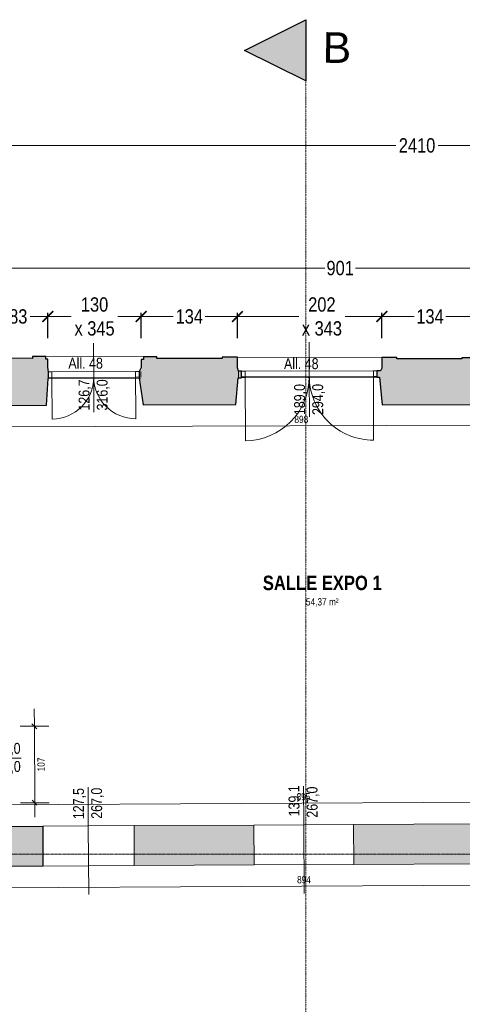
# Model space of a CAD drawing. Extents: x -6068 to 35118, y -17738 to 67348.
# Tile 183 of 243: x 657 to 1274, y 14640 to 16015. Entities that reach past the tile are written whole.
import ezdxf
from ezdxf.enums import TextEntityAlignment as Align

# ---------------------------------------------------------------- set-up
doc = ezdxf.new("R2010")
doc.units = 0
doc.header["$LTSCALE"] = 15
for name, pattern in [('AXES', [50.8, 31.75, -6.35, 6.35, -6.35]), ('Continua', [0]), ('Cui_CONTINU', [0])]:
    doc.linetypes.add(name, pattern=pattern)
doc.layers.get('0').update_dxf_attribs({"linetype": 'CONTINUOUS'})
doc.layers.get('DEFPOINTS').update_dxf_attribs({"linetype": 'CONTINUOUS'})
for name, color, linetype, lineweight, true_color in [('Baie Architectural - Mesures - NIVEAUX - Style par défaut', 7, 'Continua', 0, 0x000000), ('Baie Architectural - Seuil - NIVEAUX - Style par défaut', 7, 'Continua', 0, 0x000000), ('EDL-Mesures et Cotes', 7, 'Continua', 0, 0xc0c0c0), ('Enveloppe - NIVEAUX - Style par défaut', 7, 'Continua', 0, 0x000000), ('Fenêtre - Cadre - NIVEAUX - Style par défaut', 7, 'Continua', 0, 0x000000), ('Fenêtre - Mesures - NIVEAUX - Style par défaut', 7, 'Continua', 0, 0x000000), ('Fenêtre - Ouvertures - NIVEAUX - Style par défaut', 7, 'Continua', 0, 0x000000), ('Fenêtre - Seuil - NIVEAUX - Style par défaut', 7, 'Continua', 0, 0x000000), ('Pièce - Notes - NIVEAUX - Style par défaut', 7, 'Continua', 0, 0x000000), ('Porte - Mesures - NIVEAUX - Style par défaut', 7, 'Continua', 0, 0x000000)]:
    doc.layers.add(name, color=color, linetype=linetype, lineweight=lineweight, true_color=true_color)
for name, color, linetype in [('EDL_RDC murs & cloisons', 5, 'CONTINUOUS'), ('Marques - Coupes', 7, 'CONTINUOUS'), ('PIS-CONTOURS', 44, 'CONTINUOUS'), ('PIS-coupe', 254, 'CONTINUOUS'), ('PIS-fond de plan', 7, 'Cui_CONTINU')]:
    doc.layers.add(name, color=color, linetype=linetype)
doc.styles.add('Arial Narrow', font='ARIALN.TTF')
doc.styles.add('Arial Narrow Bold', font='ARIALNB.TTF')
doc.styles.add('MtXpl_Arial_Narrow', font='ARIALN.TTF')
doc.styles.add('STYLE_GENERE_1', font='arial.ttf')
doc.dimstyles.new('Côtes (ech cm) PIS', dxfattribs={"dimscale": 0, "dimtxt": 20, "dimasz": 15, "dimexe": 5, "dimexo": 5, "dimgap": 5, "dimtad": 0, "dimtih": 1, "dimtoh": 1, "dimdec": 0, "dimtxsty": 'Arial Narrow', "dimblk": 'ARCHTICK', "dimcen": 0, "dimclrd": 256, "dimclre": 256, "dimclrt": 256, "dimadec": 0, "dimazin": 0, "dimtfac": 1, "dimtdec": 0, "dimtmove": 2, "dimatfit": 3, "dimfxl": 30, "dimfxlon": 1, "dimlwd": 0, "dimarcsym": 0})

# ---------------------------------------------------------------- blocks, each defined once
blk = doc.blocks.new('EDL_RDC_2025 09 17')
at = {"linetype": 'Continuous', "ltscale": 0.08}
h = blk.add_hatch(color=9, dxfattribs=at)
h.dxf.hatch_style = 1
h.paths.add_polyline_path([(1296.2, -186.6), (1300.9, -186.5), (1300.8, -177.5), (1296.5, -177.6), (1296.5, -164), (1293.5, -163.9), (1293.5, -159.9), (1274, -159.9), (1274, -161.5), (1183, -161.3), (1183, -159.7), (1162.3, -159.6), (1162.3, -174.6), (1160.2, -178.1), (1155.4, -178.1), (1155.4, -186.1), (1155.4, -187.1), (1158.9, -187.1), (1162.5, -225.5), (1291.9, -225.1)])
at = {"layer": 'EDL_RDC murs & cloisons', "linetype": 'Continuous', "ltscale": 0.08}
h = blk.add_hatch(color=9, dxfattribs=at)
h.dxf.hatch_style = 1
h.paths.add_polyline_path([(497.4, -563.7), (497.5, -573.7), (501.2, -573.7), (501.4, -618.7), (548.4, -618.5), (548.6, -675.3), (597.2, -674.9), (597.2, -673.1), (604.5, -673), (604.4, -663.6), (604.1, -627.2), (602.1, -408.8), (600.6, -226.7), (693.9, -226.4), (696.5, -188.8), (696.7, -188.8), (696.7, -179.8), (696, -173.1), (696, -162.1), (693, -162.1), (693, -158.1), (674.5, -158.1), (674.5, -160.8), (611.6, -160.7), (611.9, -61.7), (613.3, -61.7), (613.6, -7.8), (562.7, -7.8), (562.7, -10.4), (397.2, -10), (397.2, -7.6), (378.2, -7.6), (378.2, -11.6), (375.2, -11.6), (375.2, -22.6), (374, -31.7), (363.3, -31.7), (363.4, -40.7), (372.5, -40.7), (377.2, -77.2), (538.2, -76.2), (538.8, -218), (540.3, -562.5), (501.6, -563.7)])
h = blk.add_hatch(color=9, dxfattribs=at)
h.dxf.hatch_style = 1
h.paths.add_polyline_path([(829.3, -158.5), (829.3, -162.5), (826.3, -162.5), (826.3, -173.5), (823.4, -179.3), (823.4, -188.3), (829.1, -225.9), (958.3, -225.4), (961.5, -187.8), (966.4, -187.8), (966.4, -178.8), (962.2, -178.8), (960.5, -174.2), (960.5, -159.2), (939.2, -159.1), (939.2, -161.1), (848.3, -161), (848.3, -158.5), (829.3, -158.5)])
h = blk.add_hatch(color=9, dxfattribs=at)
h.dxf.hatch_style = 1
h.paths.add_polyline_path([(-96.7, -956), (-81.7, -956.1), (-74.2, -959.9), (-65.2, -959.8), (-65.2, -964.3), (-35.1, -966.4), (-35.3, -1055.4), (188.7, -1057.4), (365.4, -1057.9), (550.3, -1058.1), (550.2, -1033.7), (585.6, -1033.6), (585.3, -902.8), (549.9, -902.9), (549.8, -870.8), (549.5, -870.8), (549.1, -782.3), (597.7, -781.9), (597.7, -766.1), (605.3, -766), (605.7, -814.5), (688.8, -814.1), (689.1, -869.9), (606.2, -870.3), (606.3, -902.7), (606.3, -1033.5), (606.3, -1084), (607.3, -1304.4), (550.9, -1304.6), (550.9, -1305.1), (547.2, -1305.1), (547.2, -1298.1), (550.9, -1298.1), (550.6, -1191.1), (550.3, -1084), (365, -1084), (364.8, -1120.8), (190.8, -1120.2), (190.7, -1126.4), (185.5, -1126.3), (185.5, -1120.1), (143.7, -1120.3), (143.8, -1146.1), (143.9, -1172.2), (114.1, -1176.3), (114.1, -1167.2), (98.1, -1167), (87.1, -1166.8), (87.1, -1163.8), (83.1, -1163.8), (83.4, -1144.3), (86, -1144.4), (86.6, -1112.2), (-45.2, -1111.9), (-45.2, -1114.6), (-96.8, -1113.9), (-96.7, -1064.3), (-94.4, -1064.3), (-94.4, -976.8), (-96.8, -976.8), (-96.7, -956)])
h = blk.add_hatch(color=9, dxfattribs=at)
h.dxf.hatch_style = 1
h.paths.add_polyline_path([(1290.8, -810.9), (1122.8, -811.7), (1123.1, -867.6), (1291.1, -866.7)])
h = blk.add_hatch(color=9, dxfattribs=at)
h.dxf.hatch_style = 1
h.paths.add_polyline_path([(983.7, -812.5), (816.3, -813.4), (816.6, -869.2), (984, -868.3)])
at = {"layer": 'Baie Architectural - Mesures - NIVEAUX - Style par défaut', "color": 103, "linetype": 'Continua', "lineweight": 13, "ltscale": 0.1, "true_color": 0x49c386}
for p, q in [((752.5, -813.7), (752.3, -759.8)), ((1053.3, -812.1), (1053, -758.2)), ((752.5, -813.7), (753.1, -909.6)), ((1053.3, -812.1), (1053.8, -908))]:
    blk.add_line(p, q, dxfattribs=at)
at = {"layer": 'Baie Architectural - Seuil - NIVEAUX - Style par défaut', "color": 103, "linetype": 'Continua', "lineweight": 5, "ltscale": 0.1, "true_color": 0x49c386}
for p, q in [((829.3, -158.5), (693, -158.1)), ((1162.3, -159.6), (960.5, -159.2)), ((696.7, -188.8), (825.9, -188.3)), ((962.3, -187.8), (1155.4, -187.1)), ((816.3, -813.4), (688.8, -814.1)), ((1122.8, -811.7), (983.7, -812.5)), ((689.1, -869.9), (816.6, -869.2)), ((984, -868.3), (1123.1, -867.6))]:
    blk.add_line(p, q, dxfattribs=at)
at = {"layer": 'EDL-Mesures et Cotes', "color": 9, "linetype": 'Continua', "lineweight": 5, "ltscale": 0.1, "true_color": 0xc0c0c0}
for p, q in [((600.7, -256.7), (1499, -253.4)), ((677.3, -674.5), (677.1, -650.5)), ((697.3, -674.4), (657.3, -674.6)), ((677.3, -674.5), (677.8, -781.5)), ((1500.2, -779.7), (605.5, -784.5)), ((697.8, -781.4), (657.8, -781.6)), ((677.8, -781.5), (677.9, -801.5)), ((606.3, -900.3), (1500.7, -895.6))]:
    blk.add_line(p, q, dxfattribs=at)
at = {"layer": 'EDL-Mesures et Cotes', "color": 9, "linetype": 'Continua', "lineweight": 20, "ltscale": 0.1, "true_color": 0xc0c0c0}
for p, q in [((680.8, -678), (673.7, -671)), ((674.2, -778), (681.3, -785))]:
    blk.add_line(p, q, dxfattribs=at)
at = {"layer": 'EDL_RDC murs & cloisons', "linetype": 'Continuous', "ltscale": 0.08}
for points in [[(600.6, -226.7), (693.9, -226.4), (696.5, -188.8), (696.7, -188.8), (696.7, -179.8), (696, -173.1), (696, -162.1), (693, -162.1), (693, -158.1), (674.5, -158.1), (674.5, -160.8), (611.6, -160.7)], [(605.7, -814.5), (688.8, -814.1), (689.1, -869.9), (606.2, -870.3)]]:
    blk.add_lwpolyline(points, dxfattribs=at)
for points in [[(829.3, -158.5), (829.3, -162.5), (826.3, -162.5), (826.3, -173.5), (823.4, -179.3), (823.4, -188.3), (829.1, -225.9), (958.3, -225.4), (961.5, -187.8), (966.4, -187.8), (966.4, -178.8), (962.2, -178.8), (960.5, -174.2), (960.5, -159.2), (939.2, -159.1), (939.2, -161.1), (848.3, -161), (848.3, -158.5), (829.3, -158.5)], [(1183, -159.7), (1162.3, -159.6), (1162.3, -174.6), (1160.2, -178.1), (1155.4, -178.1), (1155.4, -187.1), (1158.9, -187.1), (1162.5, -225.5), (1291.9, -225.1), (1296.2, -186.6), (1300.9, -186.5), (1300.9, -177.5), (1296.5, -177.6), (1296.5, -164), (1293.5, -163.9), (1293.5, -159.9), (1274, -159.9), (1274, -161.5), (1183, -161.3), (1183, -159.7)]]:
    blk.add_lwpolyline(points, close=True, dxfattribs=at)
at = {"layer": 'EDL_RDC murs & cloisons', "linetype": 'Continua', "lineweight": 20, "ltscale": 0.1}
for points in [[(1290.8, -810.9), (1122.8, -811.7), (1123.1, -867.6), (1291.1, -866.7)], [(983.7, -812.5), (816.3, -813.4), (816.6, -869.2), (984, -868.3)]]:
    blk.add_lwpolyline(points, close=True, dxfattribs=at)
at = {"layer": 'Enveloppe - NIVEAUX - Style par défaut', "color": 18, "linetype": 'Continua', "lineweight": 20, "ltscale": 0.1, "true_color": 0x000000}
for p, q in [((674.5, -160.8), (611.6, -160.7)), ((693, -158.1), (674.5, -158.1)), ((674.5, -158.1), (674.5, -160.8)), ((693, -162.1), (693, -158.1)), ((696, -162.1), (693, -162.1)), ((696, -173.1), (696, -162.1)), ((826.3, -162.5), (826.3, -173.5)), ((829.3, -162.5), (826.3, -162.5)), ((848.3, -158.5), (829.3, -158.5)), ((829.3, -158.5), (829.3, -162.5)), ((848.3, -161), (848.3, -158.5)), ((939.2, -161.1), (848.3, -161)), ((960.5, -159.2), (939.2, -159.1)), ((939.2, -159.1), (939.2, -161.1)), ((960.5, -174.2), (960.5, -159.2)), ((1183, -159.7), (1162.3, -159.6)), ((1162.3, -159.6), (1162.3, -174.6)), ((1183, -161.3), (1183, -159.7)), ((1274, -161.5), (1183, -161.3)), ((1274, -159.9), (1274, -161.5)), ((1293.5, -159.9), (1274, -159.9)), ((1155.4, -178.1), (1155.4, -187.1)), ((693.9, -226.4), (696.5, -188.8)), ((696.5, -188.8), (696.7, -188.8)), ((696.7, -188.8), (696.7, -179.8)), ((696.7, -179.8), (696.7, -187.8)), ((696.7, -188.8), (696.7, -179.8)), ((823.4, -179.3), (823.4, -188.3)), ((823.4, -188.3), (829.1, -225.9)), ((825.9, -187.3), (825.8, -179.3)), ((958.3, -225.4), (961.5, -187.8)), ((961.5, -187.8), (962.3, -187.8)), ((962.3, -187.8), (962.2, -178.8)), ((962.2, -178.8), (962.3, -186.8)), ((966.4, -187.8), (966.3, -178.8)), ((600.6, -226.7), (693.9, -226.4)), ((829.1, -225.9), (958.3, -225.4)), ((1162.5, -225.5), (1291.9, -225.1)), ((688.8, -814.1), (605.7, -814.5)), ((689.1, -869.9), (688.8, -814.1)), ((606.2, -870.3), (689.1, -869.9))]:
    blk.add_line(p, q, dxfattribs=at)
at = {"layer": 'Fenêtre - Cadre - NIVEAUX - Style par défaut', "color": 161, "linetype": 'Continua', "lineweight": 13, "ltscale": 0.1, "true_color": 0x7599ff}
for p, q in [((966.3, -178.8), (1155.4, -178.1)), ((1150.4, -178.1), (1155.4, -178.1)), ((1150.4, -186.1), (1150.4, -178.1)), ((1155.4, -178.1), (1155.4, -186.1)), ((1155.4, -178.1), (1155.4, -186.1)), ((696.7, -179.8), (823.4, -179.3)), ((696.7, -179.8), (701.7, -179.8)), ((696.7, -187.8), (696.7, -179.8)), ((696.7, -187.8), (696.7, -179.8)), ((823.4, -187.3), (696.7, -187.8)), ((701.7, -187.8), (696.7, -187.8)), ((701.7, -187.3), (701.7, -195.3)), ((818.4, -179.3), (823.4, -179.3)), ((818.4, -194.8), (818.4, -186.8)), ((823.4, -187.3), (818.4, -187.3)), ((823.4, -179.3), (823.4, -187.3)), ((823.4, -179.3), (823.4, -187.3)), ((966.3, -178.8), (971.3, -178.8)), ((966.4, -186.8), (966.3, -178.8)), ((966.4, -186.8), (966.3, -178.8)), ((1155.4, -186.1), (966.4, -186.8)), ((971.4, -186.8), (966.4, -186.8)), ((971.3, -178.8), (971.4, -186.8)), ((1155.4, -186.1), (1150.4, -186.1))]:
    blk.add_line(p, q, dxfattribs=at)
at = {"layer": 'Fenêtre - Mesures - NIVEAUX - Style par défaut', "color": 161, "linetype": 'Continua', "lineweight": 13, "ltscale": 0.1, "true_color": 0x7599ff}
for p, q in [((760.1, -189.6), (759.9, -139.6)), ((1060.9, -188.4), (1060.7, -138.4)), ((760, -182.1), (760.2, -236)), ((1060.9, -188.4), (1061.1, -242.4))]:
    blk.add_line(p, q, dxfattribs=at)
at = {"layer": 'Fenêtre - Ouvertures - NIVEAUX - Style par défaut', "color": 161, "linetype": 'Continua', "lineweight": 13, "ltscale": 0.1, "true_color": 0x7599ff}
for p, q in [((1060.9, -186.4), (1060.8, -178.4)), ((1060.9, -186.4), (1060.8, -178.4)), ((1150.4, -186.1), (1150.4, -178.1)), ((701.7, -187.8), (701.7, -179.8)), ((701.7, -187.3), (701.9, -245.6)), ((760.1, -195.1), (760.1, -187.1)), ((760.1, -195.1), (760.1, -187.1)), ((818.4, -187.3), (818.4, -179.3)), ((818.4, -179.3), (818.6, -245.2)), ((971.4, -186.8), (971.3, -178.8)), ((971.4, -186.3), (971.7, -275.8)), ((1150.4, -185.6), (1150.7, -275.1))]:
    blk.add_line(p, q, dxfattribs=at)
at = {"layer": 'Fenêtre - Ouvertures - NIVEAUX - Style par défaut', "color": 161, "linetype": 'Continua', "lineweight": 5, "ltscale": 0.1, "true_color": 0x7599ff}
for centre, radius, start, end in [((701.7, -187.3), 58.3, 270.2138, 0), ((818.4, -186.8), 58.3, 180, 270.2139), ((971.4, -186.3), 89.5, 270.2138, 0), ((1150.4, -185.6), 89.5, 180, 270.2138)]:
    blk.add_arc(centre, radius, start, end, dxfattribs=at)
at = {"layer": 'Fenêtre - Seuil - NIVEAUX - Style par défaut', "color": 161, "linetype": 'Continua', "lineweight": 5, "ltscale": 0.1, "true_color": 0x7599ff}
for p, q in [((1155.4, -178.1), (966.3, -178.8)), ((823.4, -179.3), (696.7, -179.8)), ((696.7, -188.8), (823.4, -188.3)), ((966.4, -187.8), (1155.4, -187.1))]:
    blk.add_line(p, q, dxfattribs=at)
at = {"layer": 'Porte - Mesures - NIVEAUX - Style par défaut', "color": 103, "linetype": 'Continua', "lineweight": 13, "ltscale": 0.1, "true_color": 0x49c386}
blk.add_line((604.9, -719.5), (658.8, -719), dxfattribs=at)
at = {"layer": 'Baie Architectural - Mesures - NIVEAUX - Style par défaut', "color": 103, "linetype": 'Continuous', "true_color": 0x49c386, "style": 'MtXpl_Arial_Narrow'}
for s, p in [('127,5', (746.5, -804.3)), ('267,0', (771.8, -803.8)), ('139,1', (1047.2, -800.4)), ('267,0', (1072.5, -802.2))]:
    blk.add_text(s, height=15.15, rotation=90.3038, dxfattribs=at).set_placement(p)
at = {"layer": 'EDL-Mesures et Cotes', "color": 8, "true_color": 0x808080, "style": 'Arial Narrow'}
for s, rotation, p in [('898', 0.2138, (1049.8, -251.1)), ('895', 0.3038, (1052.8, -778.1)), ('894', 0.3038, (1053.5, -894))]:
    blk.add_text(s, height=10.1, rotation=rotation, dxfattribs=at).set_placement(p, align=Align.CENTER)
blk.add_text('107', height=10.1, rotation=90.2785, dxfattribs=at).set_placement((681.5, -728), align=Align.TOP_CENTER)
at = {"layer": 'Fenêtre - Mesures - NIVEAUX - Style par défaut', "color": 161, "linetype": 'Continuous', "true_color": 0x7599ff, "style": 'MtXpl_Arial_Narrow'}
for p in [(724.6, -175.2), (1025.6, -175.8)]:
    blk.add_text('All. 48', height=15.15, dxfattribs=at).set_placement(p)
for s, p in [('126,7', (754.2, -233.7)), ('316,0', (779.5, -233.5)), ('189,0', (1055, -240)), ('294,0', (1080.3, -239.9))]:
    blk.add_text(s, height=15.15, rotation=90.2138, dxfattribs=at).set_placement(p)
at = {"layer": 'Pièce - Notes - NIVEAUX - Style par défaut', "color": 18, "true_color": 0x000000, "style": 'Arial Narrow Bold'}
blk.add_text('SALLE EXPO 1', height=20.205, dxfattribs=at).set_placement((1079, -484.5), align=Align.CENTER)
at = {"layer": 'Pièce - Notes - NIVEAUX - Style par défaut', "color": 8, "true_color": 0x808080, "style": 'Arial Narrow'}
blk.add_text('54,37 m²', height=10.1, dxfattribs=at).set_placement((1079, -495.8), align=Align.TOP_CENTER)
at = {"layer": 'Porte - Mesures - NIVEAUX - Style par défaut', "color": 103, "linetype": 'Continuous', "true_color": 0x49c386, "style": 'MtXpl_Arial_Narrow'}
for s, p in [('93,0', (624.2, -713.3)), ('206,0', (614.8, -738.7))]:
    blk.add_text(s, height=15.15, rotation=0.4996, dxfattribs=at).set_placement(p)
blk = doc.blocks.new('*U782')
at = {"layer": 'PIS-CONTOURS', "color": 0, "linetype": 'AXES', "lineweight": 13, "ltscale": 0.005}
blk.add_line((1000, 0), (40153, 0), dxfattribs=at)
at = {"layer": 'PIS-CONTOURS', "color": 0, "lineweight": 15, "style": 'STYLE_GENERE_1'}
blk.add_attdef('REP1', text='', height=500, dxfattribs=at).set_placement((-721, -441), align=Align.MIDDLE_CENTER)
blk.add_attdef('REP', text='', height=500, dxfattribs=at).set_placement((35848, -844), align=Align.BOTTOM_LEFT)
blk = doc.blocks.new('_ArchTick')
at = {"color": 0, "linetype": 'ByBlock', "const_width": 0.15}
blk.add_lwpolyline([(-0.5, -0.5), (0.5, 0.5)], dxfattribs=at)
blk = doc.blocks.new('*D37')
at = {"layer": 'DEFPOINTS', "color": 0, "linetype": 'Continuous', "ltscale": 0.08, "transparency": 16777216}
for p in [(1512.5, 15668.4), (611.6, 15542.5), (1512.5, 15541.1)]:
    blk.add_point(p, dxfattribs=at)
at = {"layer": 'EDL-Mesures et Cotes', "linetype": 'Continuous', "lineweight": -2, "ltscale": 0.08, "transparency": 16777216}
for p, q in [((611.6, 15638.4), (611.6, 15673.4)), ((1512.5, 15638.4), (1512.5, 15673.4))]:
    blk.add_line(p, q, dxfattribs=at)
at = {"layer": 'EDL-Mesures et Cotes', "linetype": 'Continuous', "lineweight": 0, "ltscale": 0.08, "transparency": 16777216}
for p, q in [((611.6, 15668.4), (1082.5, 15668.4)), ((1512.5, 15668.4), (1125.5, 15668.4))]:
    blk.add_line(p, q, dxfattribs=at)
at = {"layer": 'EDL-Mesures et Cotes', "linetype": 'Continuous', "lineweight": 0, "ltscale": 0.08, "transparency": 16777216, "xscale": 15, "yscale": 15, "zscale": 15, "rotation": 180}
blk.add_blockref('_ArchTick', (611.6, 15668.4), dxfattribs=at)
at = {"layer": 'EDL-Mesures et Cotes', "linetype": 'Continuous', "lineweight": 0, "ltscale": 0.08, "transparency": 16777216, "xscale": 15, "yscale": 15, "zscale": 15}
blk.add_blockref('_ArchTick', (1512.5, 15668.4), dxfattribs=at)
at = {"layer": 'EDL-Mesures et Cotes', "linetype": 'Continuous', "ltscale": 0.08, "transparency": 16777216, "insert": (1104, 15668.4), "char_height": 20, "attachment_point": 5, "style": 'Arial Narrow'}
blk.add_mtext('901', dxfattribs=at)
blk = doc.blocks.new('*D42')
at = {"layer": 'DEFPOINTS', "color": 0, "linetype": 'Continuous', "ltscale": 0.08, "transparency": 16777216}
for p in [(696, 15600.8), (613.4, 15542.5), (696, 15541.1)]:
    blk.add_point(p, dxfattribs=at)
at = {"layer": 'EDL-Mesures et Cotes', "linetype": 'Continuous', "lineweight": -2, "ltscale": 0.08, "transparency": 16777216}
for p, q in [((613.4, 15570.8), (613.4, 15605.8)), ((696, 15570.8), (696, 15605.8))]:
    blk.add_line(p, q, dxfattribs=at)
at = {"layer": 'EDL-Mesures et Cotes', "linetype": 'Continuous', "lineweight": 0, "ltscale": 0.08, "transparency": 16777216}
for p, q in [((613.4, 15600.8), (638, 15600.8)), ((696, 15600.8), (671.4, 15600.8))]:
    blk.add_line(p, q, dxfattribs=at)
at = {"layer": 'EDL-Mesures et Cotes', "linetype": 'Continuous', "lineweight": 0, "ltscale": 0.08, "transparency": 16777216, "xscale": 15, "yscale": 15, "zscale": 15, "rotation": 180}
blk.add_blockref('_ArchTick', (613.4, 15600.8), dxfattribs=at)
at = {"layer": 'EDL-Mesures et Cotes', "linetype": 'Continuous', "lineweight": 0, "ltscale": 0.08, "transparency": 16777216, "xscale": 15, "yscale": 15, "zscale": 15}
blk.add_blockref('_ArchTick', (696, 15600.8), dxfattribs=at)
at = {"layer": 'EDL-Mesures et Cotes', "linetype": 'Continuous', "ltscale": 0.08, "transparency": 16777216, "insert": (654.7, 15600.8), "char_height": 20, "attachment_point": 5, "style": 'Arial Narrow'}
blk.add_mtext('83', dxfattribs=at)
blk = doc.blocks.new('*D43')
at = {"layer": 'DEFPOINTS', "color": 0, "linetype": 'Continuous', "ltscale": 0.08, "transparency": 16777216}
for p in [(826.3, 15600.8), (696, 15541.1), (826.3, 15540.7)]:
    blk.add_point(p, dxfattribs=at)
at = {"layer": 'EDL-Mesures et Cotes', "linetype": 'Continuous', "lineweight": -2, "ltscale": 0.08, "transparency": 16777216}
for p, q in [((696, 15570.8), (696, 15605.8)), ((826.3, 15570.8), (826.3, 15605.8))]:
    blk.add_line(p, q, dxfattribs=at)
at = {"layer": 'EDL-Mesures et Cotes', "linetype": 'Continuous', "lineweight": 0, "ltscale": 0.08, "transparency": 16777216}
for p, q in [((696, 15600.8), (728.7, 15600.8)), ((826.3, 15600.8), (793.6, 15600.8))]:
    blk.add_line(p, q, dxfattribs=at)
at = {"layer": 'EDL-Mesures et Cotes', "linetype": 'Continuous', "lineweight": 0, "ltscale": 0.08, "transparency": 16777216, "xscale": 15, "yscale": 15, "zscale": 15, "rotation": 180}
blk.add_blockref('_ArchTick', (696, 15600.8), dxfattribs=at)
at = {"layer": 'EDL-Mesures et Cotes', "linetype": 'Continuous', "lineweight": 0, "ltscale": 0.08, "transparency": 16777216, "xscale": 15, "yscale": 15, "zscale": 15}
blk.add_blockref('_ArchTick', (826.3, 15600.8), dxfattribs=at)
at = {"layer": 'EDL-Mesures et Cotes', "linetype": 'Continuous', "ltscale": 0.08, "transparency": 16777216, "insert": (761.2, 15600.8), "char_height": 20, "attachment_point": 5, "style": 'Arial Narrow'}
blk.add_mtext('130\\Px 345', dxfattribs=at)
blk = doc.blocks.new('*D44')
at = {"layer": 'DEFPOINTS', "color": 0, "linetype": 'Continuous', "ltscale": 0.08, "transparency": 16777216}
for p in [(960.5, 15600.8), (826.3, 15540.7), (960.5, 15544)]:
    blk.add_point(p, dxfattribs=at)
at = {"layer": 'EDL-Mesures et Cotes', "linetype": 'Continuous', "lineweight": -2, "ltscale": 0.08, "transparency": 16777216}
for p, q in [((826.3, 15570.8), (826.3, 15605.8)), ((960.5, 15570.8), (960.5, 15605.8))]:
    blk.add_line(p, q, dxfattribs=at)
at = {"layer": 'EDL-Mesures et Cotes', "linetype": 'Continuous', "lineweight": 0, "ltscale": 0.08, "transparency": 16777216}
for p, q in [((826.3, 15600.8), (871.1, 15600.8)), ((960.5, 15600.8), (915.7, 15600.8))]:
    blk.add_line(p, q, dxfattribs=at)
at = {"layer": 'EDL-Mesures et Cotes', "linetype": 'Continuous', "lineweight": 0, "ltscale": 0.08, "transparency": 16777216, "xscale": 15, "yscale": 15, "zscale": 15, "rotation": 180}
blk.add_blockref('_ArchTick', (826.3, 15600.8), dxfattribs=at)
at = {"layer": 'EDL-Mesures et Cotes', "linetype": 'Continuous', "lineweight": 0, "ltscale": 0.08, "transparency": 16777216, "xscale": 15, "yscale": 15, "zscale": 15}
blk.add_blockref('_ArchTick', (960.5, 15600.8), dxfattribs=at)
at = {"layer": 'EDL-Mesures et Cotes', "linetype": 'Continuous', "ltscale": 0.08, "transparency": 16777216, "insert": (893.4, 15600.8), "char_height": 20, "attachment_point": 5, "style": 'Arial Narrow'}
blk.add_mtext('134', dxfattribs=at)
blk = doc.blocks.new('*D45')
at = {"layer": 'DEFPOINTS', "color": 0, "linetype": 'Continuous', "ltscale": 0.08, "transparency": 16777216}
for p in [(1162.3, 15600.8), (960.5, 15544), (1162.3, 15543.6)]:
    blk.add_point(p, dxfattribs=at)
at = {"layer": 'EDL-Mesures et Cotes', "linetype": 'Continuous', "lineweight": -2, "ltscale": 0.08, "transparency": 16777216}
for p, q in [((960.5, 15570.8), (960.5, 15605.8)), ((1162.3, 15570.8), (1162.3, 15605.8))]:
    blk.add_line(p, q, dxfattribs=at)
at = {"layer": 'EDL-Mesures et Cotes', "linetype": 'Continuous', "lineweight": 0, "ltscale": 0.08, "transparency": 16777216}
for p, q in [((960.5, 15600.8), (1046.1, 15600.8)), ((1162.3, 15600.8), (1110.9, 15600.8))]:
    blk.add_line(p, q, dxfattribs=at)
at = {"layer": 'EDL-Mesures et Cotes', "linetype": 'Continuous', "lineweight": 0, "ltscale": 0.08, "transparency": 16777216, "xscale": 15, "yscale": 15, "zscale": 15, "rotation": 180}
blk.add_blockref('_ArchTick', (960.5, 15600.8), dxfattribs=at)
at = {"layer": 'EDL-Mesures et Cotes', "linetype": 'Continuous', "lineweight": 0, "ltscale": 0.08, "transparency": 16777216, "xscale": 15, "yscale": 15, "zscale": 15}
blk.add_blockref('_ArchTick', (1162.3, 15600.8), dxfattribs=at)
at = {"layer": 'EDL-Mesures et Cotes', "linetype": 'Continuous', "ltscale": 0.08, "transparency": 16777216, "insert": (1078.5, 15600.8), "char_height": 20, "attachment_point": 5, "style": 'Arial Narrow'}
blk.add_mtext('202\\Px 343', dxfattribs=at)
blk = doc.blocks.new('*D46')
at = {"layer": 'DEFPOINTS', "color": 0, "linetype": 'Continuous', "ltscale": 0.08, "transparency": 16777216}
for p in [(1296.5, 15600.8), (1162.3, 15543.6), (1296.5, 15539.3)]:
    blk.add_point(p, dxfattribs=at)
at = {"layer": 'EDL-Mesures et Cotes', "linetype": 'Continuous', "lineweight": -2, "ltscale": 0.08, "transparency": 16777216}
for p, q in [((1162.3, 15570.8), (1162.3, 15605.8)), ((1296.5, 15570.8), (1296.5, 15605.8))]:
    blk.add_line(p, q, dxfattribs=at)
at = {"layer": 'EDL-Mesures et Cotes', "linetype": 'Continuous', "lineweight": 0, "ltscale": 0.08, "transparency": 16777216}
for p, q in [((1162.3, 15600.8), (1207.1, 15600.8)), ((1296.5, 15600.8), (1251.7, 15600.8))]:
    blk.add_line(p, q, dxfattribs=at)
at = {"layer": 'EDL-Mesures et Cotes', "linetype": 'Continuous', "lineweight": 0, "ltscale": 0.08, "transparency": 16777216, "xscale": 15, "yscale": 15, "zscale": 15, "rotation": 180}
blk.add_blockref('_ArchTick', (1162.3, 15600.8), dxfattribs=at)
at = {"layer": 'EDL-Mesures et Cotes', "linetype": 'Continuous', "lineweight": 0, "ltscale": 0.08, "transparency": 16777216, "xscale": 15, "yscale": 15, "zscale": 15}
blk.add_blockref('_ArchTick', (1296.5, 15600.8), dxfattribs=at)
at = {"layer": 'EDL-Mesures et Cotes', "linetype": 'Continuous', "ltscale": 0.08, "transparency": 16777216, "insert": (1229.4, 15600.8), "char_height": 20, "attachment_point": 5, "style": 'Arial Narrow'}
blk.add_mtext('134', dxfattribs=at)
blk = doc.blocks.new('*D59')
at = {"layer": 'DEFPOINTS', "color": 0, "linetype": 'Continuous', "ltscale": 0.08, "transparency": 16777216}
for p in [(2416.3, 15839.7), (6.3, 15696.7), (2416.3, 15690.7)]:
    blk.add_point(p, dxfattribs=at)
at = {"layer": 'EDL-Mesures et Cotes', "linetype": 'Continuous', "lineweight": -2, "ltscale": 0.08, "transparency": 16777216}
for p, q in [((6.3, 15809.7), (6.3, 15844.7)), ((2416.3, 15809.7), (2416.3, 15844.7))]:
    blk.add_line(p, q, dxfattribs=at)
at = {"layer": 'EDL-Mesures et Cotes', "linetype": 'Continuous', "lineweight": 0, "ltscale": 0.08, "transparency": 16777216}
for p, q in [((6.3, 15839.7), (1181.7, 15839.7)), ((2416.3, 15839.7), (1240.9, 15839.7))]:
    blk.add_line(p, q, dxfattribs=at)
at = {"layer": 'EDL-Mesures et Cotes', "linetype": 'Continuous', "lineweight": 0, "ltscale": 0.08, "transparency": 16777216, "xscale": 15, "yscale": 15, "zscale": 15, "rotation": 180}
blk.add_blockref('_ArchTick', (6.3, 15839.7), dxfattribs=at)
at = {"layer": 'EDL-Mesures et Cotes', "linetype": 'Continuous', "lineweight": 0, "ltscale": 0.08, "transparency": 16777216, "xscale": 15, "yscale": 15, "zscale": 15}
blk.add_blockref('_ArchTick', (2416.3, 15839.7), dxfattribs=at)
at = {"layer": 'EDL-Mesures et Cotes', "linetype": 'Continuous', "ltscale": 0.08, "transparency": 16777216, "insert": (1211.3, 15839.7), "char_height": 20, "attachment_point": 5, "style": 'Arial Narrow'}
blk.add_mtext('2410', dxfattribs=at)
blk = doc.blocks.new('*U786')
at = {"layer": 'PIS-CONTOURS', "linetype": 'Continuous', "lineweight": 0}
blk.add_hatch(color=0, dxfattribs=at).paths.add_polyline_path([(0, 0), (500, -1000), (1000, 0)])
at = {"layer": 'PIS-CONTOURS', "color": 0, "linetype": 'AXES', "lineweight": 13, "ltscale": 0.005}
blk.add_line((1000, 0), (30399, 0), dxfattribs=at)
at = {"layer": 'PIS-CONTOURS', "color": 0, "linetype": 'Continuous', "lineweight": 25, "flags": 128}
blk.add_lwpolyline([(0, 0), (1000, 0), (500, -1000)], close=True, dxfattribs=at)
at = {"layer": 'PIS-CONTOURS', "color": 0, "lineweight": 15, "style": 'STYLE_GENERE_1'}
blk.add_attdef('REP1', text='', height=500, dxfattribs=at).set_placement((-721, -441), align=Align.MIDDLE_CENTER)
blk.add_attdef('REP', text='', height=500, dxfattribs=at).set_placement((35848, -844), align=Align.BOTTOM_LEFT)

msp = doc.modelspace()

# ---------------------------------------------------------------- block references
at = {"layer": 'PIS-coupe', "lineweight": 13}
ref = msp.add_blockref('*U786', (1055.9, 16015.3), dxfattribs=dict(at, xscale=0.08552815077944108, yscale=0.08552815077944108, zscale=0.08552815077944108, rotation=269.9999987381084))
ref.add_attrib('REP1', 'B', dxfattribs={"layer": 'Marques - Coupes', "lineweight": 15, "height": 42.8, "rotation": 359.4637, "style": 'STYLE_GENERE_1'}).set_placement((1099.5, 15976.4), align=Align.MIDDLE_CENTER)
at = {"layer": 'PIS-coupe', "lineweight": 13, "xscale": 0.1, "yscale": 0.1, "zscale": 0.1, "rotation": 180}
msp.add_blockref('*U782', (3551.9, 14849.9), dxfattribs=at)
at = {"layer": 'PIS-fond de plan'}
msp.add_blockref('EDL_RDC_2025 09 17', (0, 15703.2), dxfattribs=at)

# ---------------------------------------------------------------- dimensions: what is measured, and where the dimension line sits
at = {"layer": 'EDL-Mesures et Cotes', "linetype": 'Continuous', "ltscale": 0.08}
for base, p1, p2, override, picture, middle in [((2416.3, 15839.7), (6.3, 15696.7), (2416.3, 15690.7), {"dimscale": 1}, '*D59', (1211.3, 15839.7)), ((696, 15600.8), (613.4, 15542.5), (696, 15541.1), {"dimscale": 1, "dimfxl": 30}, '*D42', (654.7, 15600.8)), ((960.5, 15600.8), (826.3, 15540.7), (960.5, 15544), {"dimscale": 1, "dimfxl": 30}, '*D44', (893.4, 15600.8)), ((1296.5, 15600.8), (1162.3, 15543.6), (1296.5, 15539.3), {"dimscale": 1, "dimfxl": 30}, '*D46', (1229.4, 15600.8))]:
    dim = msp.add_linear_dim(base=base, p1=p1, p2=p2, dimstyle='Côtes (ech cm) PIS', override=override, dxfattribs=at)
    dim.commit()
    dim.dimension.update_dxf_attribs({"geometry": picture, "text_midpoint": middle})
dim = msp.add_linear_dim(base=(1512.5, 15668.4), p1=(611.6, 15542.5), p2=(1512.5, 15541.1), dimstyle='Côtes (ech cm) PIS', override={"dimscale": 1}, dxfattribs=at)
dim.commit()
dim.dimension.update_dxf_attribs({"geometry": '*D37', "text_midpoint": (1104, 15668.4), "dimtype": 160})
dim = msp.add_linear_dim(base=(826.3, 15600.8), p1=(696, 15541.1), p2=(826.3, 15540.7), text='<>\\Px 345', dimstyle='Côtes (ech cm) PIS', override={"dimscale": 1, "dimfxl": 30}, dxfattribs=at)
dim.commit()
dim.dimension.update_dxf_attribs({"geometry": '*D43', "text_midpoint": (761.2, 15600.8)})
dim = msp.add_linear_dim(base=(1162.3, 15600.8), p1=(960.5, 15544), p2=(1162.3, 15543.6), text='<>\\Px 343', dimstyle='Côtes (ech cm) PIS', override={"dimscale": 1, "dimfxl": 30}, dxfattribs=at)
dim.commit()
dim.dimension.update_dxf_attribs({"geometry": '*D45', "text_midpoint": (1078.5, 15600.8), "dimtype": 160})

doc.saveas('drawing.dxf')
